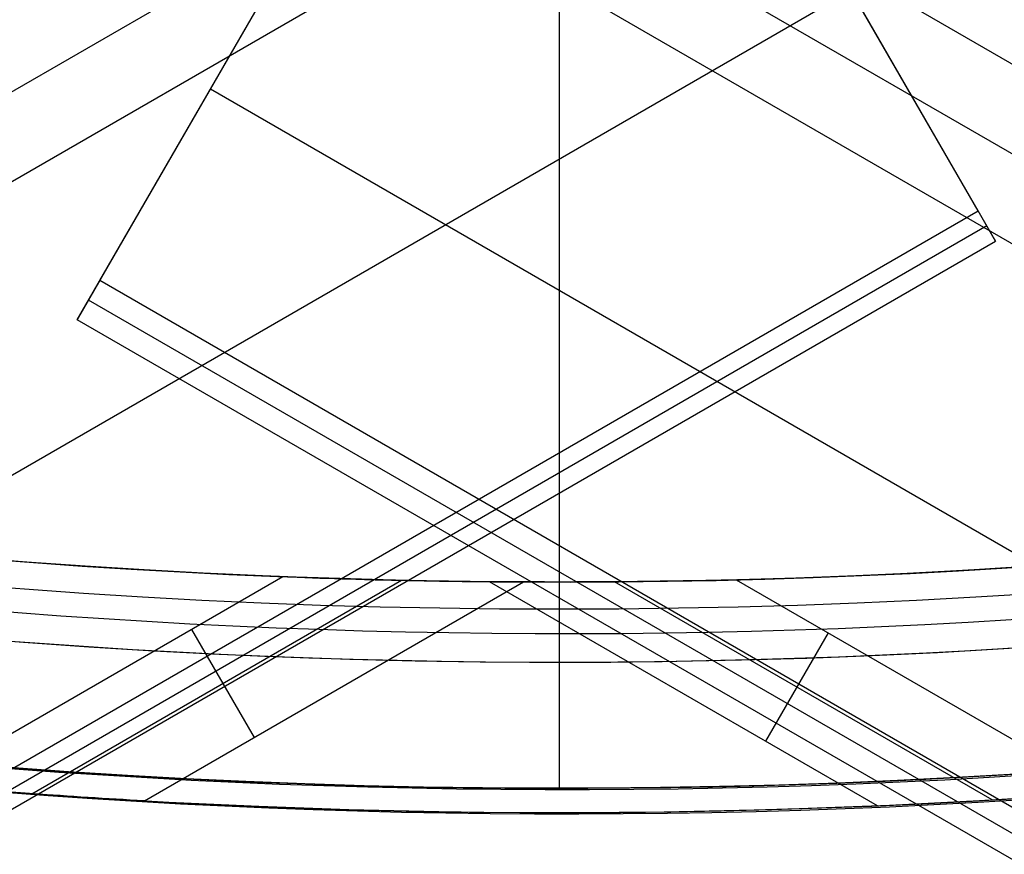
# Model space of a CAD drawing. Extents: x 19499 to 20475, y -6718 to -5871.
# Tile 11 of 60: x 19982 to 19991, y -6475 to -6467. Entities that reach past the tile are written whole.
import ezdxf

# ---------------------------------------------------------------- set-up
doc = ezdxf.new("R2010")
doc.units = 0
doc.layers.get('0').update_dxf_attribs({"linetype": 'CONTINUOUS'})
doc.layers.add('BLANCO_METALICO', color=7, linetype='CONTINUOUS')
doc.layers.add('COLOR', color=7, linetype='CONTINUOUS')

msp = doc.modelspace()

# ---------------------------------------------------------------- linework, layer by layer
for p, q in [((19983.89698761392, -6456.09585115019, 55.76924897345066), (19991.33014363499, -6468.970455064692, 52.33709039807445)), ((19982.39353879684, -6469.36507478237, 80.45597219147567), (19989.78409645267, -6456.564253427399, 77.04348283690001)), ((19988.23175683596, -6463.603891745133, 51.95876642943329), (19555.22825110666, -6713.598582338, 51.95876642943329)), ((19985.60464679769, -6463.803272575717, 76.9206785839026), (20418.60831299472, -6713.798055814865, 76.92067858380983)), ((19988.62006745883, -6464.276465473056, 51.5358229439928), (19555.67506077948, -6714.237381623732, 51.53582294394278)), ((19991.15611861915, -6468.66903493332, 50.82952022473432), (19988.62006745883, -6464.276465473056, 51.5358229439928)), ((19985.21633617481, -6464.475846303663, 77.34362206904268), (20418.22000237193, -6714.470629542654, 77.34362206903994)), ((19982.16858774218, -6469.754701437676, 78.50723206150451), (19984.828025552, -6465.148420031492, 77.76656555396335)), ((19984.828025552, -6465.148420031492, 77.76656555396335), (20417.80103177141, -6715.125501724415, 77.76656555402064)), ((19989.88809303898, -6466.472750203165, 51.18267158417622), (19557.82902874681, -6715.922167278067, 51.18267158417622)), ((19983.49830664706, -6467.451560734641, 78.13689880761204), (20415.63088730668, -6716.94342250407, 78.13689880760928)), ((19563.3486048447, -6715.663818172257, 50.82952022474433), (19991.15611861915, -6468.66903493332, 50.82952022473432)), ((19991.33014363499, -6468.970455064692, 52.33709039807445), (19991.15611861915, -6468.66903493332, 50.82952022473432)), ((19991.24313112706, -6468.819744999, 51.58330531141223), (19563.43561734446, -6715.814528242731, 51.58330531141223)), ((19563.52262984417, -6715.965238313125, 52.33709039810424), (19991.33014363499, -6468.970455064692, 52.33709039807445)), ((19982.39353879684, -6469.36507478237, 80.45597219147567), (19982.16858774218, -6469.754701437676, 78.50723206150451)), ((20410.20105257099, -6716.359858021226, 80.45597219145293), (19982.39353879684, -6469.36507478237, 80.45597219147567)), ((20410.08857704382, -6716.554671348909, 79.48160212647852), (19982.28106326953, -6469.55988810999, 79.48160212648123)), ((20409.97610151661, -6716.74948467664, 78.5072320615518), (19982.16858774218, -6469.754701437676, 78.50723206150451)), ((19980.62158049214, -6474.394743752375, 49.49256787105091), (19984.21974888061, -6472.317340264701, 49.4925678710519)), ((19981.71682102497, -6474.481849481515, 52.19132007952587), (19985.40329174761, -6472.353464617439, 52.19132007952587)), ((19988.74054908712, -6472.348939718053, 83.00895408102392), (19992.41233221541, -6474.468844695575, 83.00895408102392)), ((19982.8380920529, -6474.553926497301, 54.89007228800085), (19986.62075388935, -6472.370005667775, 54.89007228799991)), ((19990.15081315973, -6474.602042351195, 77.6114496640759), (19986.28044882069, -6472.367486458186, 77.6114496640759)), ((19991.29536202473, -6474.543404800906, 80.31020187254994), (19987.52872996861, -6472.368738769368, 80.31020187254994)), ((19983.30963917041, -6472.842792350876, 49.49256787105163), (19983.93269521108, -6473.921957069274, 54.89007228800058)), ((19989.65791853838, -6472.878583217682, 83.00895408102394), (19989.03486249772, -6473.957747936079, 77.61144966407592))]:
    msp.add_line(p, q)
at = {"extrusion": (0.112475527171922, 0.1948133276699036, 0.974370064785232)}
msp.add_lwpolyline([(-20545.72119684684, -4382.985045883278), (-20546.23174644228, -4382.676077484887), (-20546.74029225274, -4382.36241276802), (-20547.24677385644, -4382.044070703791), (-20547.75113102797, -4381.721071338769), (-20548.25330376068, -4381.393435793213), (-20548.75323228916, -4381.06118625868), (-20549.25085711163, -4380.724345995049), (-20549.74611901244, -4380.382939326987), (-20550.23895908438, -4380.036991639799), (-20550.72931875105, -4379.686529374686), (-20551.21713978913, -4379.331580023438), (-20551.70236435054, -4378.972172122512), (-20552.1849349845, -4378.608335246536), (-20552.66479465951, -4378.240100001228), (-20553.14188678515, -4377.867498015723), (-20553.6161552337, -4377.490561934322), (-20554.08754436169, -4377.109325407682), (-20554.55599903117, -4376.723823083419), (-20555.02146463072, -4376.334090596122), (-20555.48388709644, -4375.940164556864), (-20555.9432129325, -4375.542082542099), (-20556.3993892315, -4375.139883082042), (-20556.85236369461, -4374.73360564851), (-20557.30208465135, -4374.323290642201), (-20557.7485010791, -4373.908979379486), (-20558.19156262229, -4373.490714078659), (-20558.63121961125, -4373.068537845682), (-20559.06742308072, -4372.642494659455), (-20559.50012478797, -4372.212629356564), (-20559.92927723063, -4371.778987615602), (-20560.35483366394, -4371.341615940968), (-20560.77674811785, -4370.900561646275), (-20561.1949754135, -4370.455872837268), (-20561.60947117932, -4370.007598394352), (-20562.02019186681, -4369.555787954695), (-20562.42709476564, -4369.100491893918), (-20562.83013801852, -4368.641761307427), (-20563.22928063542, -4368.179647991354), (-20563.6244825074, -4367.71420442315), (-20564.0157044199, -4367.245483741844), (-20564.40290806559, -4366.773539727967), (-20564.78605605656, -4366.298426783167), (-20565.16511193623, -4365.820199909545), (-20565.54004019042, -4365.338914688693), (-20565.91080625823, -4364.854627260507), (-20566.27737654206, -4364.36739430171), (-20566.63971841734, -4363.877273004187), (-20566.99780024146, -4363.384321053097), (-20567.3515913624, -4362.888596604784), (-20567.70106212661, -4362.390158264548), (-20568.0461838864, -4361.889065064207), (-20568.38692900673, -4361.38537643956), (-20568.72327087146, -4360.879152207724), (-20569.05518388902, -4360.370452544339), (-20569.38264349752, -4359.85933796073), (-20569.70562616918, -4359.345869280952), (-20570.02410941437, -4358.830107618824), (-20570.33807178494, -4358.312114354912), (-20570.64749287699, -4357.791951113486), (-20570.9523533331, -4357.269679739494), (-20571.25263484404, -4356.745362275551), (-20571.54832014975, -4356.219060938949), (-20571.83939303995, -4355.690838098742), (-20572.12583835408, -4355.160756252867), (-20572.40764198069, -4354.628878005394), (-20572.68479085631, -4354.095266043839), (-20572.95727296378, -4353.559983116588), (-20573.22507732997, -4353.023092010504), (-20573.48819402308, -4352.48465552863), (-20573.74661414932, -4351.944736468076), (-20574.00032984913, -4351.403397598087), (-20574.24933429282, -4350.86070163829), (-20574.49362167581, -4350.316711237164), (-20574.73318721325, -4349.771488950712), (-20574.96802713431, -4349.22509722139), (-20575.19813867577, -4348.677598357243), (-20575.42352007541, -4348.129054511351), (-20575.64417056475, -4347.579527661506), (-20575.86009036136, -4347.029079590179), (-20576.07128066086, -4346.477771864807), (-20576.27774362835, -4345.925665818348), (-20576.47948238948, -4345.372822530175), (-20576.67650102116, -4344.819302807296), (-20576.86880454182, -4344.265167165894), (-20577.05639890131, -4343.710475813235), (-20577.23929097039, -4343.155288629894), (-20577.41748852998, -4342.599665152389), (-20577.59100025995, -4342.043664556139), (-20577.7598357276, -4341.487345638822), (-20577.92400537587, -4340.930766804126), (-20578.08352051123, -4340.373986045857), (-20578.23839329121, -4339.817060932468), (-20578.38863671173, -4339.260048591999), (-20578.53426459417, -4338.703005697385), (-20578.67529157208, -4338.145988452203), (-20578.81173307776, -4337.589052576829), (-20578.94360532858, -4337.032253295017), (-20579.07092531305, -4336.475645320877), (-20579.19371077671, -4335.919282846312), (-20579.31198020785, -4335.363219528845), (-20579.42575282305, -4334.807508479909), (-20579.53504855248, -4334.252202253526), (-20579.63988802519, -4333.697352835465), (-20579.7402925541, -4333.143011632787), (-20579.83628412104, -4332.589229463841), (-20579.92788536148, -4332.036056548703), (-20580.01511954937, -4331.483542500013), (-20580.09801058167, -4330.931736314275), (-20580.17658296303, -4330.380686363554), (-20580.25086179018, -4329.830440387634), (-20580.32087273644, -4329.281045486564), (-20580.38664203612, -4328.732548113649), (-20580.44819646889, -4328.184994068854), (-20580.50556334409, -4327.638428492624), (-20580.55877048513, -4327.092895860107), (-20580.60784621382, -4326.548439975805), (-20580.6528193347, -4326.00510396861), (-20580.69371911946, -4325.462930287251), (-20580.73057529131, -4324.921960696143), (-20580.76341800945, -4324.382236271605), (-20580.79227785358, -4323.843797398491), (-20580.81718580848, -4323.306683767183), (-20580.83817324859, -4322.770934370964), (-20580.85527192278, -4322.236587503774), (-20580.8685139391, -4321.703680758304), (-20580.87793174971, -4321.172251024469), (-20580.88355813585, -4320.642334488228), (-20580.88542619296, -4320.113966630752), (-20580.88362697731, -4319.595425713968), (-20580.87820832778, -4319.075392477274), (-20580.86913895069, -4318.553900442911), (-20580.85638784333, -4318.030983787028), (-20580.83992430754, -4317.506677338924), (-20580.81971796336, -4316.981016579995), (-20580.79573876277, -4316.454037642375), (-20580.76795700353, -4315.925777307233), (-20580.73634334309, -4315.396273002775), (-20580.70086881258, -4314.865562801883), (-20580.66150483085, -4314.333685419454), (-20580.61822321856, -4313.800680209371), (-20580.57099621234, -4313.266587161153), (-20580.51979647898, -4312.731446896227), (-20580.46459712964, -4312.195300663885), (-20580.40537173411, -4311.658190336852), (-20580.34209433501, -4311.120158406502), (-20580.2747394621, -4310.58124797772), (-20580.20328214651, -4310.041502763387), (-20580.12769793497, -4309.500967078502), (-20580.04796290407, -4308.959685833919), (-20579.96405367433, -4308.417704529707), (-20579.87594742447, -4307.875069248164), (-20579.78362190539, -4307.331826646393), (-20579.6870554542, -4306.788023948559), (-20579.5862270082, -4306.243708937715), (-20579.48111611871, -4305.698929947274), (-20579.3717029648, -4305.153735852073), (-20579.25796836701, -4304.608176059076), (-20579.1398938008, -4304.062300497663), (-20579.01746141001, -4303.516159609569), (-20578.89065402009, -4302.969804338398), (-20578.75945515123, -4302.4232861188), (-20578.62384903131, -4301.876656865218), (-20578.48382060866, -4301.329968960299), (-20578.33935556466, -4300.783275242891), (-20578.19044032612, -4300.23662899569), (-20578.03706207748, -4299.690083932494), (-20577.87920877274, -4299.143694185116), (-20577.71686914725, -4298.597514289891), (-20577.55003272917, -4298.051599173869), (-20577.37868985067, -4297.506004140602), (-20577.20283165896, -4296.960784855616), (-20577.02245012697, -4296.415997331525), (-20576.83753806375, -4295.871697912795), (-20576.64808912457, -4295.327943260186), (-20576.45409782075, -4294.784790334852), (-20576.25555952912, -4294.242296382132), (-20576.05247050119, -4293.700518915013), (-20575.84482787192, -4293.159515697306), (-20575.63262966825, -4292.619344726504), (-20575.41587481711, -4292.080064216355), (-20575.19456315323, -4291.54173257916), (-20574.96869542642, -4291.004408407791), (-20574.73827330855, -4290.468150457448), (-20574.50329940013, -4289.933017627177), (-20574.26377723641, -4289.399068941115), (-20574.01971129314, -4288.866363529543), (-20573.77110699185, -4288.334960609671), (-20573.51797070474, -4287.804919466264), (-20573.26030975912, -4287.276299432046), (-20572.99813244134, -4286.749159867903), (-20572.73144800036, -4286.22356014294), (-20572.46026665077, -4285.699559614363), (-20572.18459957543, -4285.177217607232), (-20571.90445892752, -4284.656593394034), (-20571.61985783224, -4284.137746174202), (-20571.33081038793, -4283.62073505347), (-20571.0373316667, -4283.105619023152), (-20570.73943771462, -4282.592456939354), (-20570.43714555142, -4282.081307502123), (-20570.13047316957, -4281.572229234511), (-20569.819439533, -4281.065280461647), (-20569.50406457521, -4280.560519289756), (-20569.18436919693, -4280.058003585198), (-20568.86037526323, -4279.55779095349), (-20568.53210560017, -4279.059938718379), (-20568.19958399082, -4278.564503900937), (-20567.86283517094, -4278.071543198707), (-20567.52188482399, -4277.581112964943), (-20567.1767595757, -4277.093269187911), (-20566.82748698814, -4276.608067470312), (-20566.47409555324, -4276.125563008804), (-20566.11661468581, -4275.645810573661), (-20565.75507471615, -4275.168864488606), (-20565.38950688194, -4274.694778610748), (-20565.0199433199, -4274.223606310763), (-20564.64641705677, -4273.755400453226), (-20564.26896199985, -4273.290213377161), (-20563.88761292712, -4272.828096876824), (-20563.50240547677, -4272.369102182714), (-20563.11337613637, -4271.913279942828), (-20562.72056223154, -4271.460680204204), (-20562.3240019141, -4271.011352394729), (-20561.92373414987, -4270.565345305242), (-20561.51979870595, -4270.122707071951), (-20561.11223613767, -4269.683485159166), (-20560.70108777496, -4269.247726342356), (-20560.28639570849, -4268.815476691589), (-20559.86820277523, -4268.386781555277), (-20559.44655254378, -4267.96168554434), (-20559.0214892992, -4267.540232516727), (-20558.5930580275, -4267.122465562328), (-20558.16130439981, -4266.708426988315), (-20557.72627475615, -4266.298158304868), (-20557.28801608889, -4265.891700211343), (-20556.8465760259, -4265.489092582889), (-20556.40200281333, -4265.090374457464), (-20555.95434529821, -4264.695584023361), (-20555.50365291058, -4264.304758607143), (-20555.04997564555, -4263.917934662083), (-20554.59336404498, -4263.535147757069), (-20554.13386917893, -4263.156432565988), (-20553.67154262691, -4262.781822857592), (-20553.20643645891, -4262.411351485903), (-20552.7386032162, -4262.045050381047), (-20552.26809589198, -4261.682950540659), (-20551.79496791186, -4261.325082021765), (-20551.31927311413, -4260.971473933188), (-20550.84106572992, -4260.622154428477), (-20550.36040036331, -4260.277150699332), (-20549.87733197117, -4259.936488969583), (-20549.39191584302, -4259.600194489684), (-20548.90420758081, -4259.268291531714), (-20548.41426307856, -4258.940803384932), (-20547.92213850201, -4258.617752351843), (-20547.42789026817, -4258.299159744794), (-20546.93157502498, -4257.9850458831)], dxfattribs=at)
at = {"extrusion": (0.112475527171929, 0.1948133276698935, 0.9743700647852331)}
msp.add_lwpolyline([(-20544.81033906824, -4257.985045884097), (-20545.33140868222, -4258.289837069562), (-20545.85052834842, -4258.599487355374), (-20546.36763479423, -4258.913978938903), (-20546.88266491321, -4259.233292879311), (-20547.39555578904, -4259.557409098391), (-20547.90624471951, -4259.886306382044), (-20548.41466924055, -4260.219962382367), (-20548.9207671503, -4260.558353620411), (-20549.42447653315, -4260.901455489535), (-20549.92573578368, -4261.249242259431), (-20550.42448363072, -4261.60168708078), (-20550.92065916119, -4261.958761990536), (-20551.41420184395, -4262.320437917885), (-20551.90505155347, -4262.686684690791), (-20552.39314859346, -4263.057471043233), (-20552.87843372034, -4263.432764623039), (-20553.3608481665, -4263.812532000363), (-20553.84033366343, -4264.196738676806), (-20554.31683246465, -4264.585349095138), (-20554.79028736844, -4264.978326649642), (-20555.26064174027, -4265.375633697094), (-20555.72783953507, -4265.777231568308), (-20556.19182531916, -4266.183080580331), (-20556.65254429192, -4266.593140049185), (-20557.10994230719, -4267.007368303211), (-20557.56396589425, -4267.425722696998), (-20558.01456227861, -4267.848159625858), (-20558.46167940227, -4268.274634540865), (-20558.90526594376, -4268.705101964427), (-20559.34527133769, -4269.139515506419), (-20559.78164579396, -4269.577827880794), (-20560.21434031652, -4270.019990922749), (-20560.64330672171, -4270.465955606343), (-20561.06849765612, -4270.915672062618), (-20561.48986661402, -4271.369089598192), (-20561.90736795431, -4271.82615671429), (-20562.32095691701, -4272.286821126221), (-20562.73058963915, -4272.751029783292), (-20563.13622317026, -4273.218728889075), (-20563.53781548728, -4273.689863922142), (-20563.93532550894, -4274.164379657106), (-20564.3287131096, -4274.642220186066), (-20564.71793913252, -4275.123328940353), (-20565.10296540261, -4275.607648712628), (-20565.48375473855, -4276.095121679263), (-20565.86027096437, -4276.58568942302), (-20566.23247892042, -4277.079292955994), (-20566.60034447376, -4277.575872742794), (-20566.96383452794, -4278.075368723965), (-20567.32291703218, -4278.577720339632), (-20567.67756098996, -4279.082866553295), (-20568.02773646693, -4279.590745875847), (-20568.37341459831, -4280.101296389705), (-20568.71456759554, -4280.61445577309), (-20569.05116875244, -4281.13016132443), (-20569.38319245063, -4281.648349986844), (-20569.71061416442, -4282.168958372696), (-20570.033410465, -4282.691922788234), (-20570.35155902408, -4283.217179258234), (-20570.66503861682, -4283.744663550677), (-20570.97382912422, -4284.27431120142), (-20571.27791153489, -4284.806057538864), (-20571.57726794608, -4285.339837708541), (-20571.8718815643, -4285.875586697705), (-20572.16173670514, -4286.413239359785), (-20572.44681879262, -4286.952730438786), (-20572.72711435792, -4287.493994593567), (-20573.00261103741, -4288.036966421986), (-20573.27329757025, -4288.581580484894), (-20573.53916379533, -4289.127771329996), (-20573.80020064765, -4289.675473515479), (-20574.0564001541, -4290.224621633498), (-20574.3077554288, -4290.775150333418), (-20574.55426066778, -4291.326994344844), (-20574.79591114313, -4291.880088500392), (-20575.03270319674, -4292.434367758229), (-20575.26463423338, -4292.989767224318), (-20575.49170271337, -4293.546222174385), (-20575.71390814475, -4294.103668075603), (-20575.93125107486, -4294.662040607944), (-20576.14373308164, -4295.22127568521), (-20576.35135676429, -4295.781309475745), (-20576.55412573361, -4296.342078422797), (-20576.75204460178, -4296.903519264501), (-20576.94511897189, -4297.465569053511), (-20577.1333554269, -4298.02816517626), (-20577.31676151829, -4298.59124537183), (-20577.49534575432, -4299.15474775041), (-20577.66911758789, -4299.718610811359), (-20577.83808740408, -4300.282773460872), (-20578.00226650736, -4300.847175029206), (-20578.16166710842, -4301.411755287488), (-20578.31630231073, -4301.976454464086), (-20578.4661860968, -4302.541213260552), (-20578.61133331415, -4303.105972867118), (-20578.75175966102, -4303.670674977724), (-20578.88748167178, -4304.235261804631), (-20579.01851670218, -4304.799676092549), (-20579.1448829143, -4305.363861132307), (-20579.26659926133, -4305.927760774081), (-20579.38368547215, -4306.491319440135), (-20579.49616203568, -4307.054482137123), (-20579.60405018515, -4307.617194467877), (-20579.70737188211, -4308.179402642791), (-20579.80614980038, -4308.741053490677), (-20579.90040730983, -4309.302094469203), (-20579.99016846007, -4309.862473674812), (-20580.07545796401, -4310.422139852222), (-20580.15630118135, -4310.981042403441), (-20580.232724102, -4311.539131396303), (-20580.30475332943, -4312.09635757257), (-20580.37241606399, -4312.652672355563), (-20580.43574008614, -4313.20802785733), (-20580.49475373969, -4313.762376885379), (-20580.54948591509, -4314.315672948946), (-20580.59996603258, -4314.867870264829), (-20580.64622402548, -4315.418923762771), (-20580.68829032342, -4315.968789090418), (-20580.72619583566, -4316.517422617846), (-20580.75997193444, -4317.064781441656), (-20580.78965043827, -4317.610823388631), (-20580.81526359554, -4318.15550701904), (-20580.83684406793, -4318.698791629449), (-20580.85442491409, -4319.240637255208), (-20580.8680395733, -4319.781004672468), (-20580.87772184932, -4320.319855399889), (-20580.88350589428, -4320.857151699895), (-20580.88542619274, -4321.392856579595), (-20580.88367452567, -4321.904499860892), (-20580.87839934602, -4322.417596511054), (-20580.86957058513, -4322.932114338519), (-20580.85715844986, -4323.448020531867), (-20580.84113343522, -4323.965281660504), (-20580.82146633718, -4324.483863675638), (-20580.79812826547, -4325.003731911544), (-20580.77109065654, -4325.524851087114), (-20580.74032528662, -4326.047185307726), (-20580.70580428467, -4326.570698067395), (-20580.66750014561, -4327.095352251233), (-20580.6253857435, -4327.621110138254), (-20580.57943434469, -4328.147933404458), (-20580.5296196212, -4328.675783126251), (-20580.47591566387, -4329.204619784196), (-20580.41829699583, -4329.734403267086), (-20580.3567385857, -4330.265092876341), (-20580.29121586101, -4330.796647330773), (-20580.22170472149, -4331.32902477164), (-20580.14818155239, -4331.862182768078), (-20580.07062323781, -4332.396078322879), (-20579.98900717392, -4332.930667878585), (-20579.90331128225, -4333.465907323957), (-20579.81351402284, -4334.00175200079), (-20579.71959440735, -4334.538156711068), (-20579.62153201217, -4335.075075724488), (-20579.51930699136, -4335.612462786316), (-20579.41290008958, -4336.150271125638), (-20579.30229265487, -4336.688453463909), (-20579.18746665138, -4337.226962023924), (-20579.0684046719, -4337.765748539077), (-20578.94508995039, -4338.30476426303), (-20578.81750637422, -4338.843959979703), (-20578.68563849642, -4339.383286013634), (-20578.54947154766, -4339.922692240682), (-20578.4089914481, -4340.462128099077), (-20578.26418481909, -4341.001542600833), (-20578.11503899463, -4341.540884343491), (-20577.96154203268, -4342.080101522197), (-20577.80368272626, -4342.619141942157), (-20577.64145061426, -4343.157953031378), (-20577.47483599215, -4343.696481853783), (-20577.30382992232, -4344.234675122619), (-20577.12842424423, -4344.772479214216), (-20576.94861158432, -4345.309840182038), (-20576.76438536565, -4345.84670377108), (-20576.5757398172, -4346.383015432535), (-20576.38266998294, -4346.918720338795), (-20576.18517173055, -4347.453763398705), (-20575.98324175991, -4347.988089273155), (-20575.77687761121, -4348.521642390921), (-20575.56607767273, -4349.05436696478), (-20575.35084118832, -4349.586207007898), (-20575.1311682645, -4350.117106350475), (-20574.90705987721, -4350.647008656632), (-20574.67851787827, -4351.175857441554), (-20574.44554500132, -4351.703596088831), (-20574.20814486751, -4352.230167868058), (-20573.96632199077, -4352.755515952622), (-20573.72008178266, -4353.279583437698), (-20573.46943055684, -4353.802313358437), (-20573.21437553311, -4354.323648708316), (-20572.95492484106, -4354.843532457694), (-20572.69108752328, -4355.361907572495), (-20572.42287353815, -4355.878717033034), (-20572.1502937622, -4356.393903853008), (-20571.873359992, -4356.907411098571), (-20571.59208494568, -4357.419181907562), (-20571.30648226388, -4357.929159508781), (-20571.01656651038, -4358.437287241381), (-20570.72235317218, -4358.943508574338), (-20570.42385865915, -4359.44776712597), (-20570.12110030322, -4359.95000668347), (-20569.81409635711, -4360.450171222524), (-20569.50286599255, -4360.948204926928), (-20569.18742929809, -4361.444052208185), (-20568.86780727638, -4361.937657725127), (-20568.54402184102, -4362.428966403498), (-20568.21609581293, -4362.917923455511), (-20567.88405291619, -4363.40447439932), (-20567.54791777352, -4363.888565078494), (-20567.20771590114, -4364.37014168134), (-20566.86347370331, -4364.849150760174), (-20566.51521846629, -4365.325539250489), (-20566.16297835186, -4365.799254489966), (-20565.80678239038, -4366.270244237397), (-20565.44666047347, -4366.738456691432), (-20565.08264334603, -4367.203840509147), (-20564.71476259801, -4367.66634482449), (-20564.34305065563, -4368.12591926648), (-20563.96754077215, -4368.582513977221), (-20563.58826701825, -4369.036079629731), (-20563.20526427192, -4369.486567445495), (-20562.81856820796, -4369.933929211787), (-20562.42821528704, -4370.378117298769), (-20562.03424274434, -4370.819084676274), (-20561.6366885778, -4371.256784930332), (-20561.23559153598, -4371.691172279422), (-20560.83099110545, -4372.122201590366), (-20560.42292749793, -4372.549828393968), (-20560.0114416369, -4372.974008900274), (-20559.59657514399, -4373.394700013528), (-20559.17837032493, -4373.811859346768), (-20558.75687015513, -4374.225445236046), (-20558.33211826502, -4374.635416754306), (-20557.90415892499, -4375.041733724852), (-20557.47303703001, -4375.444356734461), (-20557.03879808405, -4375.84324714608), (-20556.60148818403, -4376.238367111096), (-20556.16115400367, -4376.629679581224), (-20555.71784277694, -4377.017148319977), (-20555.27160228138, -4377.400737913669), (-20554.82248082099, -4377.780413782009), (-20554.37052720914, -4378.156142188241), (-20553.91579075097, -4378.527890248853), (-20553.45832122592, -4378.895625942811), (-20552.99816886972, -4379.259318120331), (-20552.53538435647, -4379.618936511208), (-20552.0700187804, -4379.974451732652), (-20551.60212363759, -4380.32583529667), (-20551.13175080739, -4380.673059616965), (-20550.65895253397, -4381.016098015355), (-20550.18378140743, -4381.354924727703), (-20549.70629034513, -4381.68951490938), (-20549.22653257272, -4382.019844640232), (-20548.74456160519, -4382.345890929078), (-20548.26043122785, -4382.66763171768), (-20547.77419547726, -4382.985045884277)], dxfattribs=at)
at = {"extrusion": (0.1124755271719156, 0.1948133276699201, 0.9743700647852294)}
msp.add_lwpolyline([(-20551.92900245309, -4382.985045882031), (-20552.39493319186, -4382.647722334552), (-20552.85859259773, -4382.306462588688), (-20553.31993379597, -4381.961290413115), (-20553.77891022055, -4381.612230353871), (-20554.2354756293, -4381.259307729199), (-20554.68958411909, -4380.902548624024), (-20555.14119014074, -4380.541979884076), (-20555.59024851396, -4380.177629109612), (-20556.03671444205, -4379.809524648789), (-20556.48054352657, -4379.437695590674), (-20556.92169178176, -4379.062171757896), (-20557.36011564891, -4378.682983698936), (-20557.79577201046, -4378.300162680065), (-20558.22861820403, -4377.913740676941), (-20558.6586120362, -4377.523750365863), (-20559.08571179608, -4377.130225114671), (-20559.50987626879, -4376.733198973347), (-20559.93106474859, -4376.332706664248), (-20560.34923705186, -4375.928783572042), (-20560.76435352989, -4375.52146573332), (-20561.17637508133, -4375.110789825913), (-20561.5852631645, -4374.696793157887), (-20561.99097980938, -4374.279513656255), (-20562.39348762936, -4373.858989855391), (-20562.79274983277, -4373.435260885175), (-20563.188730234, -4373.008366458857), (-20563.58139326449, -4372.578346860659), (-20563.97070398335, -4372.145242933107), (-20564.35662808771, -4371.709096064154), (-20564.7391319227, -4371.269948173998), (-20565.11818249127, -4370.827841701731), (-20565.49374746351, -4370.382819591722), (-20565.86579518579, -4369.934925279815), (-20566.23429468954, -4369.484202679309), (-20566.59921569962, -4369.030696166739), (-20566.9605286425, -4368.574450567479), (-20567.31820465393, -4368.115511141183), (-20567.67221558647, -4367.653923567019), (-20568.02253401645, -4367.189733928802), (-20568.36913325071, -4366.722988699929), (-20568.71198733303, -4366.253734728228), (-20569.05107105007, -4365.782019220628), (-20569.386359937, -4365.307889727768), (-20569.71783028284, -4364.831394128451), (-20570.04545913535, -4364.352580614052), (-20570.36922430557, -4363.871497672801), (-20570.68910437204, -4363.388194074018), (-20571.00507868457, -4362.902718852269), (-20571.31712736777, -4362.415121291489), (-20571.62523132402, -4361.925450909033), (-20571.92937223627, -4361.433757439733), (-20572.22953257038, -4360.94009081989), (-20572.52569557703, -4360.444501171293), (-20572.81784529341, -4359.947038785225), (-20573.1059665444, -4359.447754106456), (-20573.39004494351, -4358.946697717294), (-20573.67006689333, -4358.443920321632), (-20573.94601958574, -4357.93947272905), (-20574.21789100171, -4357.433405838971), (-20574.48566991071, -4356.925770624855), (-20574.74934586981, -4356.416618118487), (-20575.00890922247, -4355.905999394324), (-20575.26435109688, -4355.39396555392), (-20575.51566340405, -4354.880567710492), (-20575.76283883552, -4354.365856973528), (-20576.00587086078, -4353.849884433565), (-20576.24475372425, -4353.332701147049), (-20576.4794824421, -4352.81435812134), (-20576.71005279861, -4352.294906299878), (-20576.93646134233, -4351.774396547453), (-20577.15870538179, -4351.25287963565), (-20577.37678298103, -4350.730406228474), (-20577.59069295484, -4350.207026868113), (-20577.8004348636, -4349.682791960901), (-20578.00600900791, -4349.157751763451), (-20578.20741642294, -4348.631956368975), (-20578.4046588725, -4348.105455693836), (-20578.59773884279, -4347.578299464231), (-20578.78665953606, -4347.050537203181), (-20578.97142486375, -4346.522218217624), (-20579.15203943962, -4345.993391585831), (-20579.32850857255, -4345.464106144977), (-20579.50083825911, -4344.934410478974), (-20579.66903517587, -4344.404352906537), (-20579.8331066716, -4343.873981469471), (-20579.99306075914, -4343.343343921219), (-20580.14890610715, -4342.812487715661), (-20580.30065203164, -4342.281459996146), (-20580.44830848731, -4341.750307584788), (-20580.59188605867, -4341.219076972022), (-20580.73139595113, -4340.687814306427), (-20580.86684998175, -4340.156565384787), (-20580.99826056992, -4339.625375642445), (-20581.12564072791, -4339.094290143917), (-20581.24900405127, -4338.563353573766), (-20581.36836470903, -4338.032610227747), (-20581.48373743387, -4337.502104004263), (-20581.59513751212, -4336.971878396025), (-20581.70258077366, -4336.441976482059), (-20581.8060835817, -4335.912440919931), (-20581.90566282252, -4335.383313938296), (-20582.00133589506, -4334.854637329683), (-20582.09312070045, -4334.326452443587), (-20582.18103563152, -4333.798800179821), (-20582.26509956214, -4333.271720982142), (-20582.34533183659, -4332.745254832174), (-20582.42175225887, -4332.219441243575), (-20582.49438108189, -4331.694319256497), (-20582.56323899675, -4331.169927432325), (-20582.62834712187, -4330.646303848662), (-20582.68972699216, -4330.123486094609), (-20582.74740054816, -4329.601511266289), (-20582.80139012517, -4329.080415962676), (-20582.85171844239, -4328.560236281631), (-20582.89840859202, -4328.041007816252), (-20582.94148402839, -4327.522765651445), (-20582.98096855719, -4327.005544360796), (-20583.01688632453, -4326.489378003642), (-20583.04926180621, -4325.974300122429), (-20583.07811979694, -4325.460343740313), (-20583.10348539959, -4324.947541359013), (-20583.1253840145, -4324.435924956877), (-20583.14384132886, -4323.925525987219), (-20583.1588833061, -4323.416375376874), (-20583.17053617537, -4322.908503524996), (-20583.17882642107, -4322.401940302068), (-20583.18378077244, -4321.896715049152), (-20583.18542619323, -4321.39285657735), (-20583.18363339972, -4320.86691804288), (-20583.17823445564, -4320.339491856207), (-20583.16919871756, -4319.810610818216), (-20583.15649582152, -4319.280308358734), (-20583.1400956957, -4318.748618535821), (-20583.11996857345, -4318.215576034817), (-20583.0960850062, -4317.681216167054), (-20583.06841587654, -4317.145574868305), (-20583.03693241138, -4316.608688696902), (-20583.0016061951, -4316.070594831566), (-20582.96240918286, -4315.531331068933), (-20582.91931371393, -4314.990935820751), (-20582.87229252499, -4314.449448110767), (-20582.82131876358, -4313.90690757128), (-20582.76636600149, -4313.363354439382), (-20582.70740824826, -4312.818829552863), (-20582.6444199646, -4312.273374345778), (-20582.57737607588, -4311.727030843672), (-20582.5062519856, -4311.179841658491), (-20582.43102358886, -4310.631849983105), (-20582.35166728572, -4310.083099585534), (-20582.26815999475, -4309.533634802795), (-20582.18047916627, -4308.983500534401), (-20582.08860279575, -4308.432742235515), (-20581.99250943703, -4307.881405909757), (-20581.89217821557, -4307.329538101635), (-20581.78758884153, -4306.777185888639), (-20581.67872162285, -4306.224396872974), (-20581.56555747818, -4305.671219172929), (-20581.4480779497, -4305.117701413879), (-20581.32626521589, -4304.563892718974), (-20581.20010210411, -4304.009842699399), (-20581.06957210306, -4303.45560144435), (-20580.93465937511, -4302.901219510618), (-20580.79534876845, -4302.346747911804), (-20580.65162582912, -4301.792238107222), (-20580.50347681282, -4301.237741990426), (-20580.35088869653, -4300.683311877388), (-20580.19384918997, -4300.129000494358), (-20580.0323467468, -4299.574860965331), (-20579.86637057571, -4299.020946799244), (-20579.69591065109, -4298.467311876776), (-20579.52095772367, -4297.914010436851), (-20579.34150333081, -4297.361097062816), (-20579.15753980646, -4296.808626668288), (-20578.96906029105, -4296.256654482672), (-20578.77605874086, -4295.70523603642), (-20578.57852993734, -4295.154427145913), (-20578.37646949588, -4294.604283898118), (-20578.16987387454, -4294.05486263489), (-20577.95874038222, -4293.506219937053), (-20577.74306718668, -4292.958412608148), (-20577.52285332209, -4292.411497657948), (-20577.29809869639, -4291.865532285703), (-20577.06880409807, -4291.320573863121), (-20576.83497120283, -4290.776679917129), (-20576.59660257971, -4290.233908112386), (-20576.35370169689, -4289.692316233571), (-20576.10627292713, -4289.151962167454), (-20575.85432155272, -4288.612903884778), (-20575.59785377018, -4288.075199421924), (-20575.33687669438, -4287.5389068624), (-20575.07139836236, -4287.004084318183), (-20574.80142773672, -4286.470789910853), (-20574.5269747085, -4285.939081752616), (-20574.24805009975, -4285.409017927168), (-20573.96466566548, -4284.880656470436), (-20573.6768340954, -4284.354055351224), (-20573.384569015, -4283.82927245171), (-20573.08788498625, -4283.306365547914), (-20572.78679750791, -4282.785392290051), (-20572.48132301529, -4282.266410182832), (-20572.17147887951, -4281.749476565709), (-20571.85728340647, -4281.234648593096), (-20571.53875583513, -4280.721983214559), (-20571.21591633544, -4280.211537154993), (-20570.88878600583, -4279.703366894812), (-20570.55738687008, -4279.197528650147), (-20570.22174187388, -4278.694078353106), (-20569.88187488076, -4278.193071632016), (-20569.53781066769, -4277.694563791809), (-20569.18957492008, -4277.198609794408), (-20568.83719422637, -4276.705264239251), (-20568.48069607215, -4276.214581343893), (-20568.12010883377, -4275.726614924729), (-20567.75546177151, -4275.24141837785), (-20567.38678502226, -4274.759044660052), (-20567.01410959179, -4274.279546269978), (-20566.63746734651, -4273.802975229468), (-20566.25689100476, -4273.329383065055), (-20565.8724141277, -4272.858820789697), (-20565.48407110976, -4272.391338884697), (-20565.09189716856, -4271.926987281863), (-20564.69592833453, -4271.465815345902), (-20564.29620143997, -4271.007871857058), (-20563.89275410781, -4270.553204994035), (-20563.48562473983, -4270.101862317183), (-20563.07485250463, -4269.653890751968), (-20562.66047732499, -4269.209336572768), (-20562.24253986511, -4268.768245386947), (-20561.82108151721, -4268.330662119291), (-20561.39614438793, -4267.896630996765), (-20560.96777128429, -4267.466195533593), (-20560.53600569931, -4267.039398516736), (-20560.10089179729, -4266.616281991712), (-20559.66247439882, -4266.196887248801), (-20559.22079896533, -4265.781254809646), (-20558.77591158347, -4265.369424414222), (-20558.32785894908, -4264.96143500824), (-20557.87668835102, -4264.557324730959), (-20557.4224476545, -4264.157130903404), (-20556.96518528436, -4263.760890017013), (-20556.50495020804, -4263.368637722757), (-20556.04179191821, -4262.980408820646), (-20555.5757604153, -4262.59623724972), (-20555.10690618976, -4262.216156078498), (-20554.63528020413, -4261.840197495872), (-20554.16093387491, -4261.46839280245), (-20553.6839190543, -4261.100772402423), (-20553.20428801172, -4260.737365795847), (-20552.7220934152, -4260.378201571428), (-20552.23738831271, -4260.023307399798), (-20551.75022611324, -4259.672710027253), (-20551.26066056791, -4259.326435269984), (-20550.76874575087, -4258.984508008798), (-20550.2745360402, -4258.646952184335), (-20549.77808609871, -4258.313790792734), (-20549.27945085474, -4257.985045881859)], dxfattribs=at)
at = {"extrusion": (0.1124755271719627, -0.1948133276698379, 0.9743700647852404)}
msp.add_lwpolyline([(14072.73630583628, -15186.40989010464), (14072.22575624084, -15186.10092170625), (14071.71721043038, -15185.78725698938), (14071.21072882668, -15185.46891492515), (14070.70637165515, -15185.14591556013), (14070.20419892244, -15184.81828001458), (14069.70427039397, -15184.48603048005), (14069.20664557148, -15184.14919021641), (14068.71138367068, -15183.80778354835), (14068.21854359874, -15183.46183586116), (14067.72818393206, -15183.11137359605), (14067.24036289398, -15182.7564242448), (14066.75513833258, -15182.39701634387), (14066.27256769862, -15182.0331794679), (14065.79270802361, -15181.66494422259), (14065.31561589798, -15181.29234223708), (14064.84134744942, -15180.91540615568), (14064.36995832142, -15180.53416962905), (14063.90150365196, -15180.14866730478), (14063.4360380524, -15179.75893481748), (14062.97361558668, -15179.36500877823), (14062.51428975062, -15178.96692676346), (14062.05811345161, -15178.5647273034), (14061.60513898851, -15178.15844986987), (14061.15541803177, -15177.74813486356), (14060.70900160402, -15177.33382360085), (14060.26594006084, -15176.91555830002), (14059.82628307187, -15176.49338206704), (14059.3900796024, -15176.06733888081), (14058.95737789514, -15175.63747357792), (14058.52822545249, -15175.20383183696), (14058.10266901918, -15174.76646016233), (14057.68075456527, -15174.32540586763), (14057.26252726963, -15173.88071705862), (14056.8480315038, -15173.43244261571), (14056.43731081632, -15172.98063217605), (14056.03040791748, -15172.52533611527), (14055.6273646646, -15172.06660552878), (14055.2282220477, -15171.60449221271), (14054.83302017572, -15171.13904864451), (14054.44179826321, -15170.6703279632), (14054.05459461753, -15170.19838394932), (14053.67144662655, -15169.72327100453), (14053.29239074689, -15169.2450441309), (14052.91746249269, -15168.76375891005), (14052.54669642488, -15168.27947148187), (14052.18012614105, -15167.79223852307), (14051.81778426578, -15167.30211722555), (14051.45970244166, -15166.80916527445), (14051.10591132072, -15166.31344082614), (14050.75644055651, -15165.8150024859), (14050.41131879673, -15165.31390928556), (14050.0705736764, -15164.81022066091), (14049.73423181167, -15164.30399642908), (14049.40231879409, -15163.79529676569), (14049.0748591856, -15163.28418218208), (14048.75187651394, -15162.77071350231), (14048.43339326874, -15162.25495184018), (14048.11943089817, -15161.73695857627), (14047.81000980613, -15161.21679533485), (14047.50514935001, -15160.69452396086), (14047.20486783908, -15160.17020649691), (14046.90918253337, -15159.64390516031), (14046.61810964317, -15159.1156823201), (14046.33166432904, -15158.58560047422), (14046.04986070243, -15158.05372222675), (14045.7727118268, -15157.52011026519), (14045.50022971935, -15156.98482733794), (14045.23242535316, -15156.44793623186), (14044.96930866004, -15155.90949974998), (14044.71088853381, -15155.36958068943), (14044.457172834, -15154.82824181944), (14044.2081683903, -15154.28554585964), (14043.96388100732, -15153.74155545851), (14043.72431546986, -15153.19633317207), (14043.48947554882, -15152.64994144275), (14043.25936400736, -15152.1024425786), (14043.03398260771, -15151.55389873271), (14042.81333211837, -15151.00437188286), (14042.59741232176, -15150.45392381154), (14042.38622202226, -15149.90261608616), (14042.17975905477, -15149.3505100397), (14041.97802029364, -15148.79766675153), (14041.78100166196, -15148.24414702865), (14041.5886981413, -15147.69001138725), (14041.40110378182, -15147.13532003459), (14041.21821171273, -15146.58013285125), (14041.04001415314, -15146.02450937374), (14040.86650242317, -15145.46850877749), (14040.69766695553, -15144.91218986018), (14040.53349730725, -15144.35561102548), (14040.37398217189, -15143.79883026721), (14040.21910939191, -15143.24190515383), (14040.06886597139, -15142.68489281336), (14039.92323808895, -15142.12784991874), (14039.78221111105, -15141.57083267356), (14039.64576960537, -15141.01389679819), (14039.51389735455, -15140.45709751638), (14039.38657737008, -15139.90048954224), (14039.26379190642, -15139.34412706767), (14039.14552247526, -15138.78806375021), (14039.03174986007, -15138.23235270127), (14038.92245413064, -15137.67704647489), (14038.81761465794, -15137.12219705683), (14038.71721012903, -15136.56785585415), (14038.6212185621, -15136.0140736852), (14038.52961732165, -15135.46090077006), (14038.44238313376, -15134.90838672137), (14038.35949210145, -15134.35658053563), (14038.2809197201, -15133.80553058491), (14038.20664089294, -15133.25528460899), (14038.13662994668, -15132.70588970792), (14038.07086064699, -15132.15739233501), (14038.00930621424, -15131.60983829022), (14037.95193933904, -15131.06327271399), (14037.89873219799, -15130.51774008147), (14037.8496564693, -15129.97328419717), (14037.80468334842, -15129.42994818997), (14037.76378356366, -15128.88777450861), (14037.72692739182, -15128.3468049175), (14037.69408467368, -15127.80708049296), (14037.66522482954, -15127.26864161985), (14037.64031687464, -15126.73152798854), (14037.61932943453, -15126.19577859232), (14037.60223076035, -15125.66143172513), (14037.58898874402, -15125.12852497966), (14037.57957093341, -15124.59709524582), (14037.57394454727, -15124.06717870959), (14037.57207649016, -15123.53881085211)], dxfattribs=at)
at = {"extrusion": (0.1124755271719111, -0.1948133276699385, 0.9743700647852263)}
msp.add_lwpolyline([(14037.57207649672, -15124.81770079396), (14037.57382816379, -15125.32934407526), (14037.57910334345, -15125.84244072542), (14037.58793210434, -15126.35695855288), (14037.60034423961, -15126.87286474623), (14037.61636925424, -15127.39012587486), (14037.63603635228, -15127.90870789), (14037.659374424, -15128.42857612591), (14037.68641203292, -15128.94969530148), (14037.71717740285, -15129.47202952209), (14037.75169840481, -15129.99554228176), (14037.79000254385, -15130.52019646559), (14037.83211694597, -15131.04595435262), (14037.87806834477, -15131.57277761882), (14037.92788306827, -15132.10062734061), (14037.98158702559, -15132.62946399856), (14038.03920569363, -15133.15924748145), (14038.10076410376, -15133.6899370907), (14038.16628682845, -15134.22149154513), (14038.23579796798, -15134.753868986), (14038.30932113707, -15135.28702698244), (14038.38687945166, -15135.82092253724), (14038.46849551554, -15136.35551209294), (14038.55419140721, -15136.89075153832), (14038.64398866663, -15137.42659621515), (14038.73790828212, -15137.96300092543), (14038.8359706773, -15138.49991993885), (14038.93819569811, -15139.03730700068), (14039.04460259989, -15139.57511534), (14039.1552100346, -15140.11329767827), (14039.27003603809, -15140.65180623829), (14039.38909801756, -15141.19059275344), (14039.51241273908, -15141.72960847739), (14039.63999631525, -15142.26880419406), (14039.77186419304, -15142.808130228), (14039.9080311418, -15143.34753645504), (14040.04851124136, -15143.88697231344), (14040.19331787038, -15144.4263868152), (14040.34246369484, -15144.96572855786), (14040.49596065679, -15145.50494573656), (14040.65381996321, -15146.04398615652), (14040.8160520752, -15146.58279724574), (14040.98266669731, -15147.12132606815), (14041.15367276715, -15147.65951933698), (14041.32907844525, -15148.19732342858), (14041.50889110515, -15148.7346843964), (14041.69311732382, -15149.27154798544), (14041.88176287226, -15149.8078596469), (14042.07483270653, -15150.34356455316), (14042.27233095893, -15150.87860761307), (14042.47426092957, -15151.41293348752), (14042.68062507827, -15151.94648660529), (14042.89142501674, -15152.47921117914), (14043.10666150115, -15153.01105122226), (14043.32633442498, -15153.54195056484), (14043.55044281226, -15154.071852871), (14043.7789848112, -15154.60070165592), (14044.01195768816, -15155.12844030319), (14044.24935782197, -15155.65501208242), (14044.49118069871, -15156.18036016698), (14044.73742090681, -15156.70442765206), (14044.98807213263, -15157.2271575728), (14045.24312715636, -15157.74849292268), (14045.50257784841, -15158.26837667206), (14045.76641516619, -15158.78675178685), (14046.03462915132, -15159.30356124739), (14046.30720892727, -15159.81874806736), (14046.58414269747, -15160.33225531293), (14046.8654177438, -15160.84402612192), (14047.15102042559, -15161.35400372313), (14047.4409361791, -15161.86213145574), (14047.7351495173, -15162.3683527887), (14048.03364403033, -15162.87261134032), (14048.33640238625, -15163.37485089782), (14048.64340633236, -15163.87501543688), (14048.95463669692, -15164.37304914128), (14049.27007339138, -15164.86889642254), (14049.58969541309, -15165.36250193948), (14049.91348084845, -15165.85381061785), (14050.24140687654, -15166.34276766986), (14050.57344977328, -15166.82931861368), (14050.90958491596, -15167.31340929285), (14051.24978678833, -15167.7949858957), (14051.59402898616, -15168.27399497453), (14051.94228422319, -15168.75038346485), (14052.29452433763, -15169.22409870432), (14052.65072029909, -15169.69508845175), (14053.010842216, -15170.16330090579), (14053.37485934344, -15170.62868472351), (14053.74274009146, -15171.09118903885), (14054.11445203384, -15171.55076348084), (14054.48996191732, -15172.00735819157), (14054.86923567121, -15172.46092384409), (14055.25223841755, -15172.91141165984), (14055.63893448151, -15173.35877342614), (14056.02928740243, -15173.80296151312), (14056.42325994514, -15174.24392889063), (14056.82081411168, -15174.68162914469), (14057.22191115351, -15175.11601649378), (14057.62651158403, -15175.54704580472), (14058.03457519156, -15175.97467260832), (14058.44606105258, -15176.39885311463), (14058.86092754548, -15176.81954422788), (14059.27913236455, -15177.23670356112), (14059.70063253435, -15177.6502894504), (14060.12538442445, -15178.06026096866), (14060.55334376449, -15178.46657793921), (14060.98446565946, -15178.86920094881), (14061.41870460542, -15179.26809136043), (14061.85601450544, -15179.66321132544), (14062.29634868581, -15180.05452379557), (14062.73965991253, -15180.44199253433), (14063.1859004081, -15180.82558212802), (14063.63502186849, -15181.20525799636), (14064.08697548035, -15181.58098640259), (14064.54171193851, -15181.95273446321), (14064.99918146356, -15182.32047015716), (14065.45933381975, -15182.68416233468), (14065.92211833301, -15183.04378072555), (14066.38748390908, -15183.399295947), (14066.8553790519, -15183.75067951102), (14067.32575188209, -15184.09790383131), (14067.79855015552, -15184.4409422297), (14068.27372128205, -15184.77976894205), (14068.75121234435, -15185.11435912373), (14069.23097011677, -15185.44468885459), (14069.7129410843, -15185.77073514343), (14070.19707146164, -15186.09247593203), (14070.68330721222, -15186.40989009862)], dxfattribs=at)
at = {"extrusion": (0.112475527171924, -0.194813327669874, 0.9743700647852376)}
msp.add_lwpolyline([(14035.27207649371, -15123.53881084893), (14035.27382396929, -15124.05805962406), (14035.27908618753, -15124.57875890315), (14035.28789264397, -15125.10087713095), (14035.30027256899, -15125.62438215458), (14035.31625491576, -15126.14924122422), (14035.33586834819, -15126.67542099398), (14035.35914122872, -15127.20288752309), (14035.38610160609, -15127.73160627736), (14035.41677720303, -15128.26154213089), (14035.45119540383, -15128.79265936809), (14035.48938324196, -15129.32492168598), (14035.53136738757, -15129.85829219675), (14035.57717413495, -15130.39273343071), (14035.62682938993, -15130.92820733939), (14035.6803586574, -15131.46467529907), (14035.73778702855, -15132.00209811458), (14035.79913916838, -15132.54043602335), (14035.86443930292, -15133.07964869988), (14035.93371120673, -15133.61969526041), (14036.00697819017, -15134.16053426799), (14036.08426308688, -15134.70212373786), (14036.16558824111, -15135.24442114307), (14036.2509754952, -15135.78738342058), (14036.34044617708, -15136.33096697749), (14036.43402108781, -15136.87512769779), (14036.53172048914, -15137.4198209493), (14036.63356409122, -15137.96500159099), (14036.73957104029, -15138.51062398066), (14036.84975990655, -15139.0566419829), (14036.96414867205, -15139.60300897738), (14037.08275471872, -15140.14967786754), (14037.20559481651, -15140.69660108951), (14037.33268511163, -15141.2437306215), (14037.46404111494, -15141.79101799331), (14037.59967769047, -15142.3384142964), (14037.73960904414, -15142.88587019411), (14037.88384871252, -15143.43333593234), (14038.0324095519, -15143.9807613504), (14038.18530372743, -15144.52809589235), (14038.34254270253, -15145.07528861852), (14038.50413722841, -15145.62228821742), (14038.67009733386, -15146.16904301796), (14038.84043231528, -15146.7155010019), (14039.01515072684, -15147.26160981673), (14039.19426037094, -15147.80731678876), (14039.37776828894, -15148.35256893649), (14039.56568075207, -15148.89731298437), (14039.75800325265, -15149.44149537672), (14039.9547404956, -15149.98506229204), (14040.15589639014, -15150.52795965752), (14040.36147404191, -15151.07013316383), (14040.57147574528, -15151.61152828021), (14040.785902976, -15152.15209026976), (14041.0047563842, -15152.69176420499), (14041.22803578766, -15153.23049498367), (14041.45574016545, -15153.7682273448), (14041.68786765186, -15154.30490588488), (14041.92441553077, -15154.84047507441), (14042.16538023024, -15155.3748792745), (14042.41075731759, -15155.90806275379), (14042.6605414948, -15156.43996970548), (14042.91472659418, -15156.97054426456), (14043.17330557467, -15157.49973052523), (14043.43627051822, -15158.02747255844), (14043.70361262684, -15158.55371442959), (14043.97532221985, -15159.0784002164), (14044.25138873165, -15159.60147402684), (14044.53180070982, -15160.12288001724), (14044.81654581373, -15160.64256241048), (14045.10561081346, -15161.16046551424), (14045.39898158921, -15161.67653373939), (14045.69664313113, -15162.19071161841), (14045.99857953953, -15162.70294382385), (14046.3047740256, -15163.21317518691), (14046.61520891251, -15163.72135071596), (14046.92986563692, -15164.22741561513), (14047.24872475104, -15164.73131530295), (14047.57176592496, -15165.23299543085), (14047.89896794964, -15165.73240190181), (14048.23030874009, -15166.22948088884), (14048.56576533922, -15166.72417885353), (14048.90531392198, -15167.21644256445), (14049.24892979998, -15167.70621911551), (14049.59658742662, -15168.19345594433), (14049.94826040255, -15168.67810085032), (14050.30392148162, -15169.16010201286), (14050.66354257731, -15169.63940800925), (14051.02709476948, -15170.1159678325), (14051.39454831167, -15170.58973090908), (14051.76587263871, -15171.06064711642), (14052.14103637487, -15171.52866680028), (14052.52000734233, -15171.9937407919), (14052.90275257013, -15172.45582042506), (14053.28923830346, -15172.91485755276), (14053.67943001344, -15173.37080456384), (14054.07329240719, -15173.82361439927), (14054.47078943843, -15174.27324056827), (14054.87188431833, -15174.71963716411), (14055.27653952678, -15175.16275887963), (14055.6847168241, -15175.60256102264), (14056.096377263, -15176.03899953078), (14056.51148120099, -15176.47203098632), (14056.92998831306, -15176.90161263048), (14057.35185760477, -15177.32770237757), (14057.77704742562, -15177.75025882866), (14058.20551548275, -15178.16924128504), (14058.63721885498, -15178.58460976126), (14059.07211400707, -15178.99632499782), (14059.51015680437, -15179.40434847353), (14059.95130252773, -15179.80864241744), (14060.39550588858, -15180.2091698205), (14060.84272104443, -15180.60589444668), (14061.29290161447, -15180.99878084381), (14061.74600069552, -15181.38779435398), (14062.20197087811, -15181.77290112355), (14062.66076426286, -15182.15406811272), (14063.12233247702, -15182.53126310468), (14063.58662669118, -15182.90445471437), (14064.0535976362, -15183.27361239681), (14064.52319562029, -15183.63870645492), (14064.99537054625, -15183.99970804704), (14065.47007192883, -15184.35658919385), (14065.94724891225, -15184.70932278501), (14066.4268502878, -15185.05788258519), (14066.90882451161, -15185.40224323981), (14067.39311972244, -15185.74238028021), (14067.87968375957, -15186.07827012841), (14068.3684641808, -15186.40989010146)], dxfattribs=at)
for points in [[(19981.40342237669, -6472.952605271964), (19981.84245738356, -6472.985371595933), (19982.28168903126, -6473.015455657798), (19982.72110045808, -6473.042856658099), (19983.16067480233, -6473.067573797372), (19983.60039520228, -6473.089606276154), (19984.04024479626, -6473.108953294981), (19984.48020672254, -6473.12561405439), (19984.92026411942, -6473.139587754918), (19985.3604001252, -6473.150873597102), (19985.80059787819, -6473.159470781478), (19986.24084051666, -6473.165378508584), (19986.68111117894, -6473.168595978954), (19987.12139300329, -6473.169122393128), (19987.56166912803, -6473.16695695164), (19988.00192269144, -6473.162098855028), (19988.44213683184, -6473.15454730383), (19988.8822946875, -6473.14430149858), (19989.32237939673, -6473.131360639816), (19989.76237409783, -6473.115723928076), (19990.20226192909, -6473.097390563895), (19990.6420260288, -6473.076359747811), (19991.08164953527, -6473.052630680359), (19991.52111558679, -6473.026202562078)], [(19981.28691530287, -6474.448041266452), (19981.73512970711, -6474.481492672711), (19982.18354486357, -6474.512205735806), (19982.632143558, -6474.540179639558), (19983.08090857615, -6474.565413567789), (19983.52982270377, -6474.587906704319), (19983.9788687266, -6474.607658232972), (19984.4280294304, -6474.624667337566), (19984.87728760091, -6474.638933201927), (19985.32662602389, -6474.650455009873), (19985.77602748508, -6474.659231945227), (19986.22547477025, -6474.66526319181), (19986.67495066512, -6474.668547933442), (19987.12443795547, -6474.669085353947), (19987.57391942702, -6474.666874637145), (19988.02337786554, -6474.661914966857), (19988.47279605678, -6474.654205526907), (19988.92215678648, -6474.643745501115), (19989.37144284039, -6474.6305340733), (19989.82063700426, -6474.614570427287), (19990.26972206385, -6474.595853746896), (19990.7186808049, -6474.574383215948), (19991.16749601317, -6474.550158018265), (19991.61615047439, -6474.523177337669)]]:
    msp.add_lwpolyline(points)
for centre, radius, start, end in [((19986.97575810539, -6401.428438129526, 89.37470231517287), 73.2424557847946, 210.0000000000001, 30.00000000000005), ((19986.97575809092, -6401.428438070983, 88.63012703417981), 71.44457953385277, 210.0000000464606, 29.99999995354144), ((19986.97575810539, -6401.428438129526, 89.05580518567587), 71.21139006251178, 209.9999999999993, 29.99999999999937), ((19986.97575810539, -6401.42843812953, 88.12500292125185), 70.93945536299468, 254.9999999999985, 345.0000000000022), ((19986.97575810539, -6401.428438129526, 68.68735261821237), 73.24245578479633, 211.1713425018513, 311.5923049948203), ((19986.97575810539, -6401.428438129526, 67.93735261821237), 70.94245578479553, 213.8367835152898, 313.7266063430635), ((19986.97575810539, -6401.428438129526, 46.50000292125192), 71.74245578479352, 232.4999999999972, 299.99993284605)]:
    msp.add_arc(centre, radius, start, end)
at = {"extrusion": (0, 0, -1)}
for centre in [(-19986.97575810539, -6401.428438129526, -89.37470231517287), (-19986.97575810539, -6401.428438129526, -46.50000292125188)]:
    msp.add_arc(centre, 70.94245578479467, 149.9999999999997, 329.9999999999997, dxfattribs=at)
at = {"extrusion": (-0.4871850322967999, 0.8438292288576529, 0.2249510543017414)}
msp.add_arc((-14294.39819735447, 3477.092136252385, -15186.40988861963), 237.5083395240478, 19.62272159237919, 21.0479082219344, dxfattribs=at)
at = {"extrusion": (0.487185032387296, 0.8438292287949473, -0.2249510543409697)}
msp.add_arc((-20337.03037568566, 1145.427414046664, 4257.985045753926), 223.6484129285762, 200.193526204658, 201.7132034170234, dxfattribs=at)
at = {"extrusion": (0.4871850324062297, -0.8438292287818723, -0.2249510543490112)}
msp.add_arc((14350.76535661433, 3465.518151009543, 15186.40989031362), 298.5510335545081, 161.0657439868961, 162.1859694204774, dxfattribs=at)
at = {"extrusion": (-0.4871850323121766, -0.8438292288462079, 0.2249510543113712)}
msp.add_arc((20281.29700684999, 1157.304823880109, -4257.985043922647), 284.195820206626, 340.5530202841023, 341.7331769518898, dxfattribs=at)
at = {"layer": 'BLANCO_METALICO', "extrusion": (1, 0, 0)}
for points in [[(-6500.92843812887, 168.5309013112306, 0.4142135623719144), (-6499.628438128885, 167.2309013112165), (-6426.928438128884, 167.2309013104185, 0.4142135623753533), (-6426.42843812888, 167.7309013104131), (-6426.428438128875, 168.030901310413)], [(-6426.428438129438, 168.0309013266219), (-6499.628438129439, 168.0309013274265, -0.4142135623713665), (-6500.128438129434, 168.5309013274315), (-6500.128438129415, 170.0309013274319)]]:
    msp.add_lwpolyline(points, format="xyb", dxfattribs=at)
at = {"layer": 'BLANCO_METALICO', "extrusion": (0, 0, -1)}
for centre, radius, start, end in [((-19986.97549488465, -6401.428438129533, -171.6470783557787), 99.4999999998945, 179.9999999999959, 4.189765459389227e-12), ((-19986.97549488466, -6401.428438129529, -170.8389899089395), 99.49999999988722, 179.9999999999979, 2.094882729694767e-12), ((-19986.97549488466, -6401.428438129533, -169.280901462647), 99.49999999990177, 179.9999999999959, 4.189765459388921e-12), ((-19986.97549488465, -6401.428438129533, -171.6470783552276), 99.09999999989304, 179.9999999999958, 4.206676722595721e-12), ((-19986.97549488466, -6401.428438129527, -170.0309014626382), 98.69999999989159, 179.9999999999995, 5.279656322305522e-13), ((-19986.97549488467, -6401.428438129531, -168.5309014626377), 98.69999999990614, 179.9999999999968, 3.167793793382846e-12), ((-19986.97549488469, -6401.428438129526, -167.2309014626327), 98.19999999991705, 180, 0), ((-19986.97549488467, -6401.428438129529, -168.0309014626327), 98.19999999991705, 179.9999999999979, 2.122615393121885e-12)]:
    msp.add_arc(centre, radius, start, end, dxfattribs=at)
at = {"layer": 'BLANCO_METALICO'}
for centre, radius, start, end in [((19986.97549488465, -6401.428438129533, 170.030901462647), 99.49999999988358, 179.9999999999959, 4.189765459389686e-12), ((19986.97549488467, -6401.428438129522, 168.5309014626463), 99.49999999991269, 180.0000000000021, 359.9999999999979), ((19986.97549488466, -6401.428438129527, 171.6470783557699), 98.69999999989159, 179.9999999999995, 5.279656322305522e-13), ((19986.97549488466, -6401.428438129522, 170.8389899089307), 98.69999999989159, 180.0000000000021, 359.9999999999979)]:
    msp.add_arc(centre, radius, start, end, dxfattribs=at)
at = {"layer": 'COLOR'}
msp.add_line((19986.97576523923, -6328.428448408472, 43.50000292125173), (19986.97576523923, -6474.428462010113, 43.50000292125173), dxfattribs=at)
at = {"layer": 'COLOR', "extrusion": (0, 0, -1)}
for centre, radius, start, end in [((-19986.97576523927, -6401.428455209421, 10.54089386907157), 152.392098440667, 333.3815781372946, 153.3815781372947), ((-19986.97576523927, -6401.428455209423, -32.97295255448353), 75.00000000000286, 63.38157813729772, 243.3815781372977), ((-19986.97576523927, -6401.428455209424, -43.50000292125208), 75.00000000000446, 63.38157813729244, 243.3815781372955), ((-19986.97576523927, -6401.428455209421, 10.54089386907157), 152.3920984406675, 153.381578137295, 333.381578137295), ((-19986.97576523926, -6401.428455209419, -43.50000292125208), 75.00000000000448, 243.3815781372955, 63.38157813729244), ((-19986.97576523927, -6401.428455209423, -32.97295255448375), 74.99999999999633, 243.3815781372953, 63.38157813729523), ((-19986.97576523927, -6401.428455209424, -43.50000292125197), 72.99999999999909, 243.3815781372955, 63.38157813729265), ((-19986.97576523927, -6401.428455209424, -43.50000292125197), 72.99999999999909, 243.3815781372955, 63.38157813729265), ((-19986.97576523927, -6401.428455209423, -33.39918206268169), 72.99999999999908, 243.3815781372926, 63.38157813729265), ((-19986.97576523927, -6401.428455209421, -18.68835025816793), 83.81579491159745, 153.3815781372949, 333.3815781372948), ((-19986.97576523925, -6401.428455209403, -26.2000005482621), 61.09154780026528, 153.3815781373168, 333.3815781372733), ((-19986.98386759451, -6401.424412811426, -28.2000005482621), 59.50000000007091, 153.3815781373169, 333.3815781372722), ((-19986.97576523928, -6401.428455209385, -22.44590218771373), 75.00000000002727, 243.3815781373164, 333.3815781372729), ((-19986.97576523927, -6401.428455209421, -17.30945272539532), 81.95014076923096, 262.6396124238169, 314.1043243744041)]:
    msp.add_arc(centre, radius, start, end, dxfattribs=at)
at = {"layer": 'COLOR'}
for centre, radius, start, end in [((19986.97576523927, -6401.428455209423, -35.79999945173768), 153, 26.61842186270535, 206.618421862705), ((19986.97576523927, -6401.428455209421, -11.46081713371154), 152.9999999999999, 26.61842186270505, 206.6184218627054), ((19986.97576523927, -6401.428455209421, -23.63040829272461), 153.0000000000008, 26.61842186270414, 206.6184218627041), ((19986.97576523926, -6401.428455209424, -10.90949982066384), 152.8342956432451, 26.61842186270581, 206.6184218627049), ((19986.97576523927, -6401.428455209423, -35.79999945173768), 150, 26.61842186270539, 206.618421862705), ((19986.97576523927, -6401.428455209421, -11.46081713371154), 153, 206.6184218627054, 26.61842186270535), ((19986.97576523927, -6401.428455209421, -35.79999945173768), 153, 206.6184218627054, 26.61842186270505), ((19986.97576523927, -6401.428455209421, -23.63040829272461), 153.0000000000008, 206.618421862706, 26.61842186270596), ((19986.97576523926, -6401.428455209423, -10.90949982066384), 152.8342956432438, 206.6184218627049, 26.6184218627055), ((19986.97576523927, -6401.428455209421, -35.79999945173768), 150, 206.6184218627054, 26.61842186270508), ((19986.97576523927, -6401.428455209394, 23.29836120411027), 73.00000000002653, 253.2152822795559, 295.0338760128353)]:
    msp.add_arc(centre, radius, start, end, dxfattribs=at)

doc.saveas('drawing.dxf')
